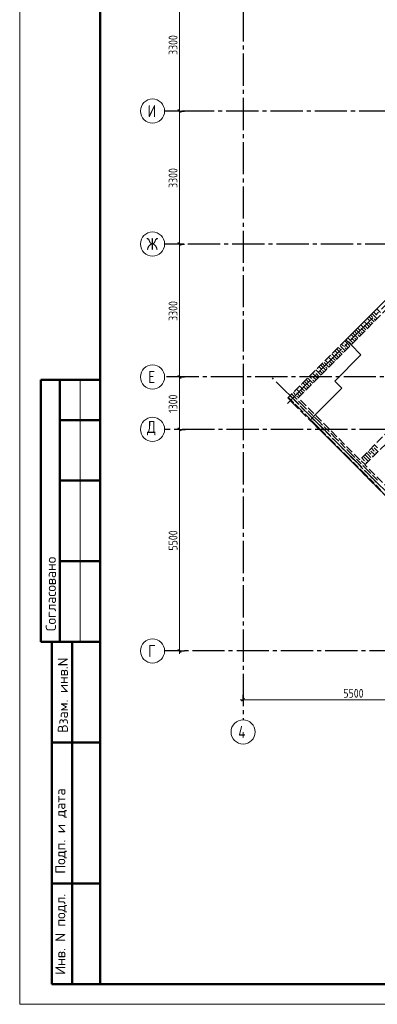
# Model space of a CAD drawing. Header units: millimetres. Extents: x 0 to 40665, y 0 to 42000.
# Tile 1 of 18: x 0 to 8885, y 0 to 24438. Entities that reach past the tile are written whole.
import ezdxf

# ---------------------------------------------------------------- set-up
doc = ezdxf.new("R2010")
doc.units = ezdxf.units.MM
doc.linetypes.add('______2', pattern=[270, 200, -70])
doc.linetypes.add('______5', pattern=[1100, 800, -100, 100, -100])
for name, color, linetype, lineweight in [('Standard', 7, 'Continuous', 25), ('ЖБ Перекрытие верхний уровень', 7, 'Continuous', 35), ('ЖБ Стена верхний уровень', 7, 'Continuous', 35), ('Оси', 40, '______5', 18)]:
    doc.layers.add(name, color=color, linetype=linetype, lineweight=lineweight)
doc.styles.add('GOST 2.304-81', font='txt')
doc.styles.add('ISOCPEUR', font='txt')

msp = doc.modelspace()

# ---------------------------------------------------------------- hatches: boundary and pattern name
at = {"layer": 'ЖБ Стена верхний уровень', "linetype": 'Continuous', "lineweight": 18, "transparency": 33554687}
for points in [[(8861, 17193), (8867, 17200), (8874, 17193), (8867, 17187)], [(8861, 17113), (8867, 17120), (8874, 17113), (8867, 17107)], [(8541, 16873), (8547, 16880), (8554, 16873), (8547, 16867)], [(8621, 16953), (8627, 16960), (8634, 16953), (8627, 16947)], [(8701, 16953), (8707, 16960), (8714, 16953), (8707, 16947)], [(8781, 17033), (8787, 17040), (8794, 17033), (8787, 17027)], [(8381, 16633), (8387, 16640), (8394, 16633), (8387, 16627)], [(8461, 16793), (8467, 16800), (8474, 16793), (8467, 16787)], [(8461, 16713), (8467, 16720), (8474, 16713), (8467, 16707)], [(8061, 16393), (8067, 16400), (8074, 16393), (8067, 16387)], [(8141, 16473), (8147, 16480), (8154, 16473), (8147, 16467)], [(8221, 16553), (8227, 16560), (8234, 16553), (8227, 16547)], [(8301, 16553), (8307, 16560), (8314, 16553), (8307, 16547)], [(7821, 16153), (7827, 16160), (7834, 16153), (7827, 16147)], [(7901, 16153), (7907, 16160), (7914, 16153), (7907, 16147)], [(7981, 16233), (7987, 16240), (7994, 16233), (7987, 16227)], [(8061, 16313), (8067, 16320), (8074, 16313), (8067, 16307)], [(7661, 15993), (7667, 16000), (7674, 15993), (7667, 15987)], [(7661, 15913), (7667, 15920), (7674, 15913), (7667, 15907)], [(7741, 16073), (7747, 16080), (7754, 16073), (7747, 16067)], [(7341, 15673), (7347, 15680), (7354, 15673), (7347, 15667)], [(7421, 15753), (7427, 15760), (7434, 15753), (7427, 15747)], [(7501, 15753), (7507, 15760), (7514, 15753), (7507, 15747)], [(7581, 15833), (7587, 15840), (7594, 15833), (7587, 15827)], [(7181, 15433), (7187, 15440), (7194, 15433), (7187, 15427)], [(7261, 15593), (7267, 15600), (7274, 15593), (7267, 15587)], [(7261, 15513), (7267, 15520), (7274, 15513), (7267, 15507)], [(6861, 15193), (6867, 15200), (6874, 15193), (6867, 15187)], [(6941, 15273), (6947, 15280), (6954, 15273), (6947, 15267)], [(7021, 15353), (7027, 15360), (7034, 15353), (7027, 15347)], [(7101, 15353), (7107, 15360), (7114, 15353), (7107, 15347)], [(6781, 15033), (6787, 15040), (6794, 15033), (6787, 15027)], [(6821, 14913), (6827, 14920), (6834, 14913), (6827, 14907)], [(6861, 15113), (6867, 15120), (6874, 15113), (6867, 15107)], [(6901, 14993), (6907, 15000), (6914, 14993), (6907, 14987)], [(6941, 14873), (6947, 14880), (6954, 14873), (6947, 14867)], [(7061, 14673), (7067, 14680), (7074, 14673), (7067, 14667)], [(7141, 14753), (7147, 14760), (7154, 14753), (7147, 14747)], [(7181, 14633), (7187, 14640), (7194, 14633), (7187, 14627)], [(7221, 14513), (7227, 14520), (7234, 14513), (7227, 14507)], [(7301, 14593), (7307, 14600), (7314, 14593), (7307, 14587)], [(7341, 14473), (7347, 14480), (7354, 14473), (7347, 14467)], [(7461, 14273), (7467, 14280), (7474, 14273), (7467, 14267)], [(7541, 14353), (7547, 14360), (7554, 14353), (7547, 14347)], [(7581, 14233), (7587, 14240), (7594, 14233), (7587, 14227)], [(7701, 14193), (7707, 14200), (7714, 14193), (7707, 14187)], [(7621, 14113), (7627, 14120), (7634, 14113), (7627, 14107)], [(7741, 14073), (7747, 14080), (7754, 14073), (7747, 14067)], [(7941, 13953), (7947, 13960), (7954, 13953), (7947, 13947)], [(7861, 13873), (7867, 13880), (7874, 13873), (7867, 13867)], [(7981, 13833), (7987, 13840), (7994, 13833), (7987, 13827)], [(8021, 13713), (8027, 13720), (8034, 13713), (8027, 13707)], [(8101, 13793), (8107, 13800), (8114, 13793), (8107, 13787)], [(8701, 13753), (8707, 13760), (8714, 13753), (8707, 13747)], [(8781, 13833), (8787, 13840), (8794, 13833), (8787, 13827)], [(8821, 13713), (8827, 13720), (8834, 13713), (8827, 13707)], [(8861, 13913), (8867, 13920), (8874, 13913), (8867, 13907)], [(8141, 13673), (8147, 13680), (8154, 13673), (8147, 13667)], [(8261, 13473), (8267, 13480), (8274, 13473), (8267, 13467)], [(8341, 13553), (8347, 13560), (8354, 13553), (8347, 13547)], [(8461, 13513), (8467, 13520), (8474, 13513), (8467, 13507)], [(8581, 13473), (8587, 13480), (8594, 13473), (8587, 13467)], [(8661, 13473), (8667, 13480), (8668, 13479), (8662, 13472)], [(8741, 13633), (8747, 13640), (8754, 13633), (8747, 13627)], [(8741, 13553), (8747, 13560), (8748, 13559), (8742, 13552)], [(8381, 13433), (8387, 13440), (8394, 13433), (8387, 13427)], [(8421, 13313), (8427, 13320), (8434, 13313), (8427, 13307)], [(8501, 13393), (8507, 13400), (8514, 13393), (8507, 13387)], [(8541, 13273), (8547, 13280), (8554, 13273), (8547, 13267)], [(8661, 13073), (8667, 13080), (8674, 13073), (8667, 13067)], [(8741, 13153), (8747, 13160), (8754, 13153), (8747, 13147)], [(8781, 13033), (8787, 13040), (8794, 13033), (8787, 13027)], [(8821, 12913), (8827, 12920), (8834, 12913), (8827, 12907)]]:
    msp.add_hatch(color=7, dxfattribs=at).paths.add_polyline_path(points, flags=16)

# ---------------------------------------------------------------- linework, layer by layer
at = {"layer": 'Standard', "color": 7, "linetype": 'Continuous', "lineweight": 13, "transparency": 33554687}
for p, q in [((3971, 22170), (3971, 25470)), ((3971, 18870), (3971, 22170)), ((3971, 15570), (3971, 18870)), ((1500, 15500), (1500, 9000)), ((3971, 14270), (3971, 15570)), ((3971, 8770), (3971, 8695)), ((5551, 7560), (5476, 7560)), ((5551, 7560), (11051, 7560))]:
    msp.add_line(p, q, dxfattribs=at)
at = {"layer": 'Standard', "color": 251, "linetype": 'Continuous', "lineweight": -3, "true_color": 0x656565, "transparency": 33554687}
for p, q in [((3971, 22170), (3846, 22170)), ((3971, 22170), (4096, 22170)), ((3971, 18870), (3846, 18870)), ((3971, 18870), (4096, 18870)), ((3971, 15570), (3846, 15570)), ((3971, 15570), (4096, 15570)), ((3971, 14270), (3846, 14270)), ((3971, 14270), (4096, 14270)), ((3971, 14270), (4121, 14270)), ((3971, 8770), (3700, 8770)), ((3971, 8770), (3846, 8770)), ((3971, 8770), (4096, 8770)), ((5551, 7560), (5551, 7685)), ((5551, 7560), (5551, 7435)), ((5551, 7560), (5551, 7560))]:
    msp.add_line(p, q, dxfattribs=at)
at = {"layer": 'Standard', "color": 7, "linetype": 'Continuous', "lineweight": 25, "transparency": 33554687}
for p, q in [((4008, 22132), (3933, 22207)), ((4008, 18832), (3933, 18907)), ((4008, 15532), (3933, 15607)), ((4008, 14232), (3933, 14307)), ((4008, 8732), (3933, 8807)), ((5513, 7522), (5588, 7597))]:
    msp.add_line(p, q, dxfattribs=at)
at = {"layer": 'Standard', "color": 7, "linetype": 'Continuous', "lineweight": 50, "transparency": 33554687}
for p, q in [((2000, 15500), (527, 15500)), ((527, 15500), (527, 9000)), ((527, 15500), (527, 9000)), ((1000, 15500), (1000, 9000)), ((2000, 14500), (1000, 14500)), ((2000, 13000), (1000, 13000)), ((2000, 11000), (1000, 11000)), ((0, 9000), (6, 9000)), ((527, 9000), (2000, 9000)), ((800, 500), (800, 9000)), ((800, 500), (800, 9000)), ((1300, 500), (1300, 9000)), ((800, 6500), (2000, 6500)), ((800, 3000), (2000, 3000)), ((2000, 500), (800, 500))]:
    msp.add_line(p, q, dxfattribs=at)
at = {"layer": 'Standard', "color": 7, "linetype": 'Continuous', "lineweight": 13, "transparency": 33554687}
msp.add_lwpolyline([(0, 0), (29700, 0), (29700, 42000), (0, 42000), (0, 0)], close=True, dxfattribs=at)
at = {"layer": 'Standard', "color": 7, "linetype": 'Continuous', "lineweight": 50, "transparency": 33554687}
msp.add_lwpolyline([(2000, 41500), (29200, 41500), (29200, 500), (2000, 500), (2000, 41500)], close=True, dxfattribs=at)
at = {"layer": 'Standard', "color": 251, "linetype": 'Continuous', "lineweight": -3, "true_color": 0x656565, "transparency": 33554687}
for points in [[(3971, 22170), (3954, 22170), (3954, 22170), (3954, 22170), (3954, 22170), (3954, 22170), (3954, 22170), (3954, 22170), (3954, 22170), (3954, 22170), (3954, 22170), (3700, 22170)], [(3971, 18870), (3954, 18870), (3954, 18870), (3954, 18870), (3954, 18870), (3954, 18870), (3954, 18870), (3954, 18870), (3954, 18870), (3954, 18870), (3954, 18870), (3954, 18870), (3954, 18870), (3700, 18870)], [(3971, 15570), (3954, 15570), (3954, 15570), (3954, 15570), (3954, 15570), (3954, 15570), (3954, 15570), (3954, 15570), (3954, 15570), (3954, 15570), (3954, 15570), (3954, 15570), (3954, 15570), (3954, 15570), (3954, 15570), (3700, 15570)]]:
    msp.add_lwpolyline(points, dxfattribs=at)
at = {"layer": 'Standard', "color": 7, "linetype": 'Continuous', "lineweight": 13, "transparency": 33554687}
msp.add_lwpolyline([(3971, 8770), (3971, 11199), (3971, 11199), (3971, 14270)], dxfattribs=at)
at = {"layer": 'ЖБ Перекрытие верхний уровень', "color": 7, "linetype": 'Continuous', "lineweight": 18, "transparency": 33554687}
for p, q in [((12842, 21231), (8104, 16493)), ((8104, 16493), (8232, 16366)), ((8232, 16366), (8479, 16118)), ((8479, 16118), (7828, 15468)), ((7828, 15468), (8005, 15291)), ((8005, 15291), (7369, 14655)), ((7369, 14655), (7213, 14499)), ((7213, 14499), (9780, 11932))]:
    msp.add_line(p, q, dxfattribs=at)
at = {"layer": 'ЖБ Стена верхний уровень', "color": 251, "linetype": '______2', "lineweight": 13, "true_color": 0x656565, "transparency": 33554687}
for p, q in [((12877, 21266), (6662, 15051)), ((6916, 15051), (13005, 21139)), ((11689, 16755), (8451, 13516)), ((8578, 13389), (10459, 15270)), ((6662, 15051), (6789, 14923)), ((6789, 14923), (8323, 13389)), ((8451, 13516), (6916, 15051)), ((8323, 13389), (8451, 13262)), ((8451, 13262), (9653, 12059)), ((9780, 12187), (8578, 13389))]:
    msp.add_line(p, q, dxfattribs=at)
at = {"layer": 'ЖБ Стена верхний уровень', "color": 9, "linetype": 'Continuous', "lineweight": 18, "true_color": 0xc7c7c7, "transparency": 33554687}
for p, q in [((8767, 17133), (8883, 17017)), ((8807, 17173), (8796, 17185)), ((8847, 17133), (8807, 17173)), ((8836, 17225), (8847, 17213)), ((8967, 17173), (8876, 17265)), ((8567, 16773), (8476, 16865)), ((8516, 16905), (8527, 16893)), ((8647, 16853), (8556, 16945)), ((8596, 16985), (8607, 16973)), ((8647, 17013), (8636, 17025)), ((8687, 16973), (8647, 17013)), ((8647, 16933), (8723, 16857)), ((8687, 17053), (8803, 16937)), ((8716, 17105), (8767, 17053)), ((8727, 16933), (8763, 16897)), ((8807, 17013), (8843, 16977)), ((8247, 16613), (8236, 16625)), ((8287, 16653), (8403, 16537)), ((8316, 16705), (8367, 16653)), ((8367, 16733), (8483, 16617)), ((8407, 16773), (8396, 16785)), ((8447, 16733), (8407, 16773)), ((8436, 16825), (8447, 16813)), ((8487, 16773), (8563, 16697)), ((8487, 16693), (8523, 16657)), ((8567, 16853), (8643, 16777)), ((8567, 16773), (8603, 16737)), ((8647, 16853), (8683, 16817)), ((8007, 16373), (7996, 16385)), ((8036, 16425), (8047, 16413)), ((8167, 16373), (8076, 16465)), ((8116, 16505), (8127, 16493)), ((8247, 16453), (8156, 16545)), ((8167, 16453), (8243, 16377)), ((8196, 16585), (8207, 16573)), ((8287, 16573), (8247, 16613)), ((8247, 16533), (8323, 16457)), ((8247, 16453), (8283, 16417)), ((8327, 16533), (8363, 16497)), ((8407, 16613), (8443, 16577)), ((7847, 16053), (7756, 16145)), ((7796, 16185), (7807, 16173)), ((7847, 16213), (7836, 16225)), ((7887, 16173), (7847, 16213)), ((7847, 16133), (7923, 16057)), ((7887, 16253), (8003, 16137)), ((7916, 16305), (7967, 16253)), ((7927, 16133), (7963, 16097)), ((7967, 16333), (8083, 16217)), ((8047, 16333), (8007, 16373)), ((8007, 16213), (8043, 16177)), ((8087, 16373), (8163, 16297)), ((8087, 16293), (8123, 16257)), ((8167, 16373), (8203, 16337)), ((7516, 15905), (7567, 15853)), ((7567, 15933), (7683, 15817)), ((7607, 15973), (7596, 15985)), ((7647, 15933), (7607, 15973)), ((7636, 16025), (7647, 16013)), ((7767, 15973), (7676, 16065)), ((7687, 15973), (7763, 15897)), ((7687, 15893), (7723, 15857)), ((7716, 16105), (7727, 16093)), ((7767, 16053), (7843, 15977)), ((7767, 15973), (7803, 15937)), ((7847, 16053), (7883, 16017)), ((7367, 15573), (7276, 15665)), ((7316, 15705), (7327, 15693)), ((7447, 15653), (7356, 15745)), ((7367, 15653), (7443, 15577)), ((7396, 15785), (7407, 15773)), ((7447, 15813), (7436, 15825)), ((7487, 15773), (7447, 15813)), ((7447, 15733), (7523, 15657)), ((7447, 15653), (7483, 15617)), ((7487, 15853), (7603, 15737)), ((7527, 15733), (7563, 15697)), ((7607, 15813), (7643, 15777)), ((7047, 15413), (7036, 15425)), ((7087, 15373), (7047, 15413)), ((7087, 15453), (7203, 15337)), ((7116, 15505), (7167, 15453)), ((7167, 15533), (7283, 15417)), ((7207, 15573), (7196, 15585)), ((7247, 15533), (7207, 15573)), ((7207, 15413), (7243, 15377)), ((7236, 15625), (7247, 15613)), ((7287, 15573), (7363, 15497)), ((7287, 15493), (7323, 15457)), ((7367, 15573), (7403, 15537)), ((6807, 15173), (6796, 15185)), ((6847, 15133), (6807, 15173)), ((6836, 15225), (6847, 15213)), ((6967, 15173), (6876, 15265)), ((6887, 15173), (6963, 15097)), ((6916, 15305), (6927, 15293)), ((7047, 15253), (6956, 15345)), ((6967, 15253), (7043, 15177)), ((6967, 15173), (7003, 15137)), ((6996, 15385), (7007, 15373)), ((7047, 15333), (7123, 15257)), ((7047, 15253), (7083, 15217)), ((7127, 15333), (7163, 15297)), ((6687, 15053), (6803, 14937)), ((6716, 15105), (6767, 15053)), ((6767, 15133), (6883, 15017)), ((6803, 14937), (6807, 14933)), ((6807, 15013), (6843, 14977)), ((6843, 14977), (6927, 14893)), ((6883, 15017), (6887, 15013)), ((6887, 15093), (6923, 15057)), ((7047, 14853), (6927, 14973)), ((6967, 14773), (6847, 14893)), ((6967, 14853), (7047, 14773)), ((6967, 14773), (7047, 14693)), ((7047, 14853), (7127, 14773)), ((7047, 14773), (7167, 14653)), ((7167, 14733), (7287, 14613)), ((7087, 14653), (7207, 14533)), ((7207, 14613), (7327, 14493)), ((7367, 14373), (7247, 14493)), ((7447, 14453), (7327, 14573)), ((7367, 14453), (7447, 14373)), ((7447, 14453), (7527, 14373)), ((7367, 14373), (7447, 14293)), ((7447, 14373), (7567, 14253)), ((7487, 14253), (7607, 14133)), ((7567, 14333), (7687, 14213)), ((7607, 14213), (7727, 14093)), ((7767, 13973), (7647, 14093)), ((7847, 14053), (7727, 14173)), ((7767, 14053), (7847, 13973)), ((7767, 13973), (7847, 13893)), ((7847, 14053), (7927, 13973)), ((7847, 13973), (7967, 13853)), ((7967, 13933), (8087, 13813)), ((7887, 13853), (8007, 13733)), ((8007, 13813), (8127, 13693)), ((8167, 13573), (8047, 13693)), ((8247, 13653), (8127, 13773)), ((8658, 13723), (8727, 13653)), ((8727, 13733), (8825, 13636)), ((8738, 13803), (8807, 13733)), ((8807, 13813), (8905, 13716)), ((8818, 13883), (8887, 13813)), ((8865, 13676), (8847, 13693)), ((8167, 13653), (8247, 13573)), ((8167, 13573), (8247, 13493)), ((8247, 13653), (8327, 13573)), ((8247, 13573), (8367, 13453)), ((8287, 13453), (8407, 13333)), ((8367, 13533), (8487, 13413)), ((8487, 13493), (8585, 13396)), ((8498, 13563), (8567, 13493)), ((8567, 13573), (8538, 13603)), ((8567, 13573), (8647, 13493)), ((8578, 13643), (8647, 13573)), ((8625, 13436), (8607, 13453)), ((8647, 13653), (8618, 13683)), ((8647, 13653), (8727, 13573)), ((8647, 13573), (8705, 13516)), ((8785, 13596), (8767, 13613)), ((8407, 13413), (8527, 13293)), ((8567, 13173), (8447, 13293)), ((8647, 13253), (8527, 13373)), ((8567, 13253), (8647, 13173)), ((8647, 13253), (8727, 13173)), ((8567, 13173), (8647, 13093)), ((8647, 13173), (8767, 13053)), ((8687, 13053), (8807, 12933)), ((8767, 13133), (8887, 13013)), ((8807, 13013), (8927, 12893)), ((8967, 12773), (8847, 12893))]:
    msp.add_line(p, q, dxfattribs=at)
at = {"layer": 'Оси', "color": 8, "linetype": '______5', "lineweight": -3, "transparency": 33554687}
for p, q in [((5551, 40100), (5551, 7060)), ((6655, 14916), (15631, 23892)), ((12531, 22170), (3600, 22170)), ((11581, 18870), (3600, 18870)), ((18751, 15570), (3600, 15570)), ((13164, 8661), (6277, 15548)), ((6655, 14916), (6655, 14916)), ((6655, 14916), (6655, 14916)), ((16941, 14270), (3600, 14270)), ((16941, 14270), (3600, 14270)), ((16091, 8770), (3600, 8770))]:
    msp.add_line(p, q, dxfattribs=at)
at = {"layer": 'Оси', "color": 7, "linetype": 'Continuous', "lineweight": 13, "transparency": 33554687}
for centre in [(3300, 22170), (3300, 18870), (3300, 15570), (3300, 14270), (3300, 14270), (3300, 8770), (5551, 6760)]:
    msp.add_circle(centre, 300, dxfattribs=at)

# ---------------------------------------------------------------- texts
at = {"layer": 'Standard', "color": 7, "linetype": 'Continuous', "lineweight": 25, "transparency": 33554687, "char_height": 220, "attachment_point": 7, "rotation": 90, "style": 'GOST 2.304-81'}
for s, insert, width in [('3300', (3921, 23562), 641.48), ('3300', (3921, 20262), 641.48), ('3300', (3921, 16962), 641.48), ('1300', (3920, 14678), 610.16), ('5500', (3921, 11262), 641.48)]:
    msp.add_mtext(s, dxfattribs=dict(at, insert=insert, width=width))
at = {"layer": 'Standard', "color": 7, "linetype": 'Continuous', "lineweight": 50, "transparency": 33554687, "char_height": 250, "attachment_point": 7, "rotation": 90, "style": 'ISOCPEUR'}
for s, insert, width in [('\\A1;{\\fISOCPEUR|i0|b0;\\H250.000000;\\W1.000000;\\C7;Согласовано}\\P', (900, 9261), 2071.88), ('\\A1;{\\fISOCPEUR|i0|b0;\\H250.000000;\\W1.000000;\\C7;Взам. инв.N}\\P', (1198, 6736), 1909.1), ('\\A1;{\\fISOCPEUR|i0|b0;\\H250.000000;\\W1.000000;\\C7;Подп. и дата}\\P', (1174, 3242), 2197.06), ('\\A1;{\\fISOCPEUR|i0|b0;\\H250.000000;\\W1.000000;\\C7;Инв. N подл.}\\P', (1174, 734), 2021.79)]:
    msp.add_mtext(s, dxfattribs=dict(at, insert=insert, width=width))
at = {"layer": 'Standard', "color": 7, "linetype": 'Continuous', "lineweight": 25, "transparency": 33554687, "insert": (8042, 7610), "char_height": 220, "width": 641.48, "attachment_point": 7, "style": 'GOST 2.304-81'}
msp.add_mtext('5500', dxfattribs=at)
at = {"layer": 'Оси', "color": 7, "linetype": 'Continuous', "lineweight": 25, "transparency": 33554687, "char_height": 300, "attachment_point": 7, "style": 'ISOCPEUR'}
for s, insert, width in [('\\W0.80;И', (3180, 22020), 359.84), ('\\W0.83;Ж', (3150, 18720), 425), ('\\W0.78;Е', (3195, 15420), 326.41), ('\\W0.82;Д', (3165, 14120), 392.65), ('\\W0.78;Г', (3195, 8620), 326.41), ('\\W0.80;4', (5431, 6610), 359.83)]:
    msp.add_mtext(s, dxfattribs=dict(at, insert=insert, width=width))

doc.saveas('drawing.dxf')
